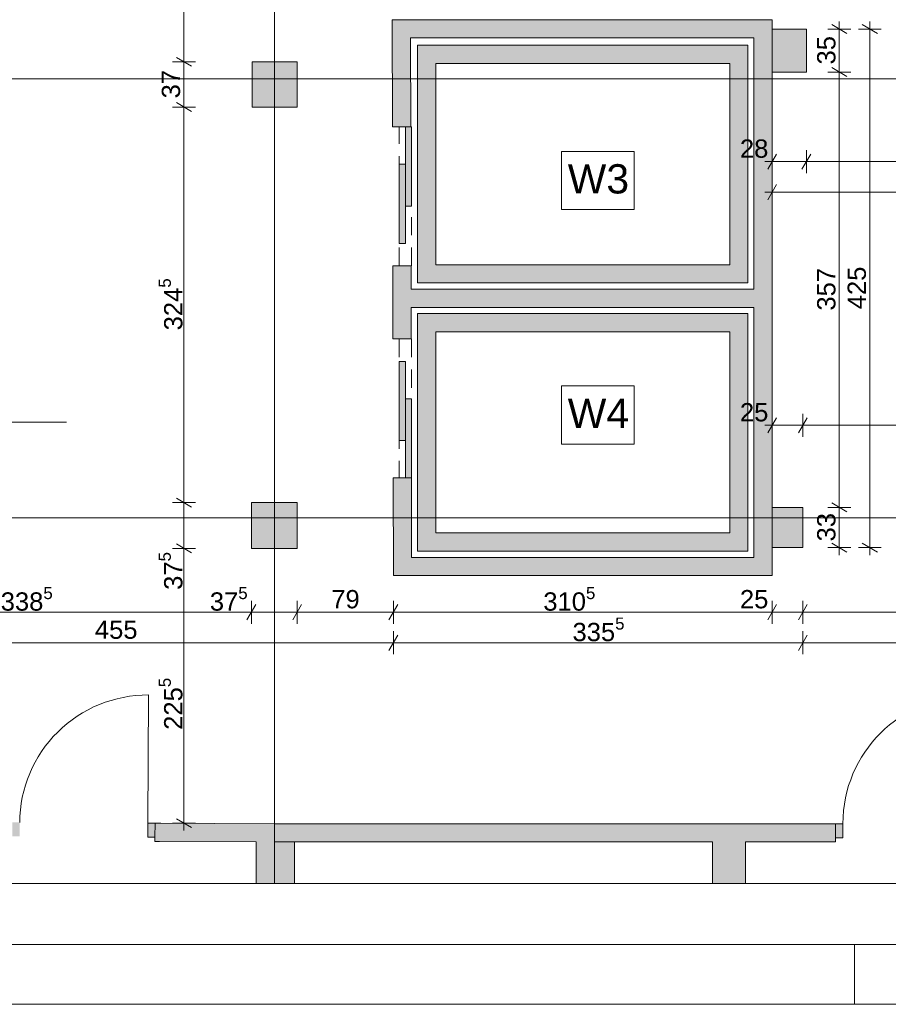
# Paper-space layout 'A-02 INWENTARYZACJA - PIĘTRO -1' of a CAD drawing. Header units: millimetres. Extents: x 0 to 594, y 0 to 350.
# Tile 5 of 10: x 166 to 237, y 0 to 81. Entities that reach past the tile are written whole.
import ezdxf
from ezdxf.xclip import XClip

# ---------------------------------------------------------------- set-up
doc = ezdxf.new("R2010")
doc.units = ezdxf.units.MM
doc.header["$MEASUREMENT"] = 0
doc.header["$XCLIPFRAME"] = 0
for name, pattern in [('ACAD_ISO03W100', [300, 120, -180]), ('DASHDOTX2', [1000, 500, -250, 0, -250]), ('Przer. długie kreski', [2.5, 1.5, -1]), ('PRZERYWANA_DU_A', [550, 350.0000000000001, -199.9999999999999])]:
    doc.linetypes.add(name, pattern=pattern)
for name, color, linetype, lineweight in [('0_Nr_pióra__2', 8, 'Continuous', 13), ('A_Arkusz_Nr_pióra__1', 7, 'Continuous', 20), ('A_linie przekroju_Nr_pióra__1', 7, 'Continuous', 20), ('A_opis pomieszczeń_Nr_pióra__1', 7, 'Continuous', 20), ('A_winda_Nr_pióra__1', 7, 'Continuous', 20), ('A_wymiary_Nr_pióra__1', 7, 'Continuous', 20), ('A_wymiary_Nr_pióra__2', 8, 'Continuous', 13), ('A_ściany_Nr_pióra__1', 7, 'Continuous', 20), ('Drzwi Archicad_Nr_pióra__1', 7, 'Continuous', 20)]:
    doc.layers.add(name, color=color, linetype=linetype, lineweight=lineweight)
doc.layers.add('A_Arkusz_Nr_pióra__237', color=7, linetype='Continuous', lineweight=5, true_color=0x343434)
doc.layers.add('A_osie_Nr_pióra__16', color=7, linetype='Continuous', lineweight=5, true_color=0x0f0f0f)
for name, color, linetype in [('A_podrys', 7, 'Continuous'), ('A_winda', 7, 'Continuous'), ('A_ściany', 7, 'Continuous'), ('Drzwi Archicad', 7, 'Continuous')]:
    doc.layers.add(name, color=color, linetype=linetype)
doc.styles.add('STYL_AUTOMATYCZNY_1', font='arial.ttf')
doc.styles.add('STYL_AUTOMATYCZNY_4', font='arial.ttf')

# ---------------------------------------------------------------- blocks, each defined once
blk = doc.blocks.new('Rysunek_2_2', base_point=(-1588.841559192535, -369.1745078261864))
at = {"layer": 'A_winda', "linetype": 'Continuous', "lineweight": 0, "true_color": 0xfdfdfd}
h = blk.add_hatch(color=7, dxfattribs=at)
h.paths.add_polyline_path([(198.1805497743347, 78.65032627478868), (198.1805497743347, 59.15032627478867), (225.2697747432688, 59.15032627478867), (225.2697747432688, 78.65032627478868)])
h.paths.add_polyline_path([(223.7697747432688, 77.15032627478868), (223.7697747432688, 60.65032627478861), (199.6805497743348, 60.65032627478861), (199.6805497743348, 77.15032627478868)], flags=0)
for points in [[(197.1805497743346, 65.4603262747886), (197.6805497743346, 65.4603262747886), (197.6805497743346, 71.96032627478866), (197.1805497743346, 71.96032627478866)], [(196.6805497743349, 62.40088898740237), (197.1805497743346, 62.40088898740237), (197.1805497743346, 68.90088898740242), (196.6805497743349, 68.90088898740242)], [(196.6805497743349, 52.71976356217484), (196.6805497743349, 46.21976356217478), (197.1805497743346, 46.21976356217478), (197.1805497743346, 52.71976356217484)], [(197.1805497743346, 49.66032627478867), (197.1805497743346, 43.16032627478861), (197.6805497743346, 43.16032627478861), (197.6805497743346, 49.66032627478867)]]:
    blk.add_hatch(color=7, dxfattribs=at).paths.add_polyline_path(points)
h = blk.add_hatch(color=7, dxfattribs=at)
h.paths.add_polyline_path([(198.1805497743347, 56.65032627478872), (198.1805497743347, 37.15032627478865), (225.2697747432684, 37.15032627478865), (225.2697747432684, 56.65032627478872)])
h.paths.add_polyline_path([(223.7697747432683, 55.15032627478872), (223.7697747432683, 38.6503262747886), (199.6805497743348, 38.6503262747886), (199.6805497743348, 55.15032627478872)], flags=0)
at = {"layer": 'A_ściany', "linetype": 'Continuous', "lineweight": 0, "true_color": 0x000000}
for points in [[(197.6087277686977, 79.24032595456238), (196.1058816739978, 80.74032627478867), (196.1225256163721, 71.9602614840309), (197.6225232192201, 71.96310522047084)], [(197.6087278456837, 79.24032627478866), (225.759774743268, 79.24032627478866), (227.2597747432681, 80.74032627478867), (196.1058816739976, 80.74032627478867)], [(227.2597747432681, 35.15032627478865), (227.2597747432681, 80.74032627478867), (225.759774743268, 79.24032627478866), (225.759774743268, 36.65032627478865)], [(230.0597747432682, 76.45032627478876), (230.0597747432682, 79.97418640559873), (227.2597747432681, 79.97418640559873), (227.2597747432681, 76.45032627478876)], [(184.6054625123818, 77.2803262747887), (184.6054625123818, 73.5803262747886), (188.3054625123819, 73.5803262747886), (188.3054625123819, 77.2803262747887)], [(196.1441362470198, 60.56028172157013), (196.1555099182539, 54.56029279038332), (197.6555072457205, 54.56313630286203), (197.6441331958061, 60.56312561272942)], [(197.6506027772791, 57.15032627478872), (225.759774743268, 57.15032627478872), (225.759774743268, 58.65032627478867), (197.6477593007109, 58.65032627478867)], [(196.177120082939, 43.16031348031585), (196.1923044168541, 35.15032627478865), (197.689463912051, 36.65032663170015), (197.6771174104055, 43.16315699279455)], [(184.5505497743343, 41.14032627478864), (184.5505497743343, 37.39032627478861), (188.3005497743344, 37.39032627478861), (188.3005497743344, 41.14032627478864)], [(229.759774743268, 37.45032627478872), (229.759774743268, 40.7503262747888), (227.2597747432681, 40.7503262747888), (227.2597747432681, 37.45032627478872)], [(225.759774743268, 36.65032627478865), (197.6894636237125, 36.65032627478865), (196.1923044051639, 35.15032627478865), (227.2597747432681, 35.15032627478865)], [(176.6542030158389, 14.86141829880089), (176.6463841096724, 13.3614389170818), (186.4516412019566, 13.31032627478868), (186.4555497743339, 14.81032679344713)], [(186.4555497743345, 14.81032627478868), (186.4516402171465, 13.31032627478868), (232.4525146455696, 13.31032627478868), (232.4525146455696, 14.81032627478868)], [(184.9516412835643, 9.900328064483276), (188.0916407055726, 9.900328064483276), (188.0916407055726, 13.30177640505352), (184.9516412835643, 13.31814495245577)], [(222.3555503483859, 9.90032523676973), (225.0555495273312, 9.90032523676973), (225.0555495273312, 13.31032691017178), (222.3555503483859, 13.31032691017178)]]:
    blk.add_hatch(color=18, dxfattribs=at).paths.add_polyline_path(points)
at = {"layer": 'Drzwi Archicad', "linetype": 'Continuous', "lineweight": 0, "true_color": 0xfdfdfd}
for points in [[(164.9483670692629, 13.77242282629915), (165.5483589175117, 13.76929520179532), (165.5543535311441, 14.91927957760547), (164.9543616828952, 14.9224072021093)], [(176.6542027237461, 14.8614185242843), (176.0542108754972, 14.86454614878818), (176.0482162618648, 13.71456177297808), (176.6482081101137, 13.71143414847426)], [(232.4525146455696, 13.66032627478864), (233.0525146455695, 13.66032627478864), (233.0525146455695, 14.81032627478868), (232.4525146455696, 14.81032627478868)]]:
    blk.add_hatch(color=7, dxfattribs=at).paths.add_polyline_path(points)
at = {"layer": '0_Nr_pióra__2', "color": 8, "linetype": 'PRZERYWANA_DU_A', "lineweight": 13, "flags": 128}
for points in [[(38.28456454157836, 9.90032627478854), (195.3497747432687, 9.90032627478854)], [(195.3497747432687, 9.90032627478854), (280.3497747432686, 9.90032627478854)]]:
    blk.add_lwpolyline(points, dxfattribs=at)
at = {"layer": 'A_linie przekroju_Nr_pióra__1', "color": 7, "linetype": 'ACAD_ISO03W100', "lineweight": 20}
blk.add_line((49.38354783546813, 47.73302794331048), (280.3497761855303, 47.73302794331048), dxfattribs=at)
at = {"layer": 'A_opis pomieszczeń_Nr_pióra__1', "color": 7, "linetype": 'Continuous', "lineweight": 20}
for p, q in [((215.9286731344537, 69.94181142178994), (209.9917270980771, 69.94181142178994)), ((209.9917270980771, 69.94181142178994), (209.9917270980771, 65.17052913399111)), ((215.9286731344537, 65.17052913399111), (215.9286731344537, 69.94181142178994)), ((209.9917270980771, 65.17052913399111), (215.9286731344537, 65.17052913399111)), ((215.9286731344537, 50.70901080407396), (209.9917270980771, 50.70901080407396)), ((209.9917270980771, 50.70901080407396), (209.9917270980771, 45.93772851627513)), ((215.9286731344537, 45.93772851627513), (215.9286731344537, 50.70901080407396)), ((209.9917270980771, 45.93772851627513), (215.9286731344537, 45.93772851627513))]:
    blk.add_line(p, q, dxfattribs=at)
at = {"layer": 'A_osie_Nr_pióra__16', "color": 250, "linetype": 'DASHDOTX2', "lineweight": 5, "true_color": 0x0f0f0f}
for p, q in [((186.4555513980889, 159.3583008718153), (186.4555513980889, 9.900326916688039)), ((280.3497738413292, 75.90032375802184), (56.15088230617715, 75.90032375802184)), ((280.3497738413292, 39.90032982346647), (56.15088230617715, 39.90032982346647))]:
    blk.add_line(p, q, dxfattribs=at)
at = {"layer": 'A_winda_Nr_pióra__1', "color": 7, "linetype": 'Przer. długie kreski', "lineweight": 20}
for p, q in [((196.680548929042, 60.56032738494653), (196.680548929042, 71.96032649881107)), ((197.6805492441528, 60.56032738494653), (197.6805492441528, 71.56032711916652)), ((196.680548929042, 54.56032549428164), (196.680548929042, 43.16032638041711)), ((197.6805492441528, 54.56032549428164), (197.6805492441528, 43.56032576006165))]:
    blk.add_line(p, q, dxfattribs=at)
at = {"layer": 'A_winda_Nr_pióra__1', "color": 7, "linetype": 'PRZERYWANA_DU_A', "lineweight": 20, "flags": 128}
for points in [[(198.1805497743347, 78.65032627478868), (225.2697747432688, 78.65032627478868), (225.2697747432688, 59.15032627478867), (198.1805497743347, 59.15032627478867)], [(223.7697747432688, 77.15032627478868), (223.7697747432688, 60.65032627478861), (199.6805497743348, 60.65032627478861), (199.6805497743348, 77.15032627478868)], [(198.1805497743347, 56.65032627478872), (225.2697747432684, 56.65032627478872), (225.2697747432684, 37.15032627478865), (198.1805497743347, 37.15032627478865)], [(223.7697747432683, 55.15032627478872), (223.7697747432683, 38.6503262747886), (199.6805497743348, 38.6503262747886), (199.6805497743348, 55.15032627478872)]]:
    blk.add_lwpolyline(points, close=True, dxfattribs=at)
at = {"layer": 'A_winda_Nr_pióra__1', "color": 7, "linetype": 'Continuous', "lineweight": 20, "flags": 128}
for points in [[(197.1805497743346, 65.4603262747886), (197.1805497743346, 71.96032627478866), (197.6805497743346, 71.96032627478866), (197.6805497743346, 65.4603262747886)], [(196.6805497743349, 62.40088898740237), (196.6805497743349, 68.90088898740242), (197.1805497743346, 68.90088898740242), (197.1805497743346, 62.40088898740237)], [(196.6805497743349, 52.71976356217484), (196.6805497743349, 46.21976356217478), (197.1805497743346, 46.21976356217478), (197.1805497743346, 52.71976356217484)], [(197.1805497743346, 49.66032627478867), (197.1805497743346, 43.16032627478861), (197.6805497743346, 43.16032627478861), (197.6805497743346, 49.66032627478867)]]:
    blk.add_lwpolyline(points, close=True, dxfattribs=at)
at = {"layer": 'A_wymiary_Nr_pióra__1', "color": 7, "linetype": 'Continuous', "lineweight": 20}
for p, q in [((233.3847735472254, 79.61334268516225), (232.1347740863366, 80.33502917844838)), ((235.884776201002, 79.61334268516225), (234.6347730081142, 80.33502917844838)), ((178.3995125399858, 77.6411715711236), (179.6495120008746, 76.91948134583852)), ((232.1347740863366, 76.81117127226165), (233.3847735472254, 76.08948104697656)), ((178.3995125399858, 73.9411707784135), (179.6495120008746, 73.21948428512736)), ((227.6206190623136, 69.72398583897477), (226.8989325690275, 68.473986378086)), ((230.4206184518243, 69.72398583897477), (229.6989319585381, 68.473986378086)), ((227.6206190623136, 67.22398318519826), (226.8989325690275, 65.97398372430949)), ((227.6206190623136, 48.10560938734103), (226.8989325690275, 46.85560992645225)), ((230.1206179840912, 48.10560938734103), (229.398931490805, 46.85560992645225)), ((178.3995125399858, 41.50116921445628), (179.6495120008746, 40.77948272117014)), ((232.1347740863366, 41.11117159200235), (233.3847735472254, 40.38948136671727)), ((178.3995125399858, 37.75117083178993), (179.6495120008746, 37.02948433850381)), ((232.1347740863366, 37.81117017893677), (233.3847735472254, 37.08948368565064)), ((234.6347730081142, 37.81117017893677), (235.884776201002, 37.08948368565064)), ((184.9113916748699, 32.77532648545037), (184.1897051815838, 31.52532702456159)), ((188.6613937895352, 32.77532648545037), (187.9397072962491, 31.52532702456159)), ((196.553149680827, 32.77532648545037), (195.8314594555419, 31.52532702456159)), ((227.6206190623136, 32.77532648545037), (226.8989325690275, 31.52532702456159)), ((230.1206179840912, 32.77532648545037), (229.398931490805, 31.52532702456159)), ((196.553149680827, 30.27532756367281), (195.8314594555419, 29.02532810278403)), ((230.1206179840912, 30.27532756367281), (229.398931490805, 29.02532810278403)), ((178.3995125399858, 15.21598405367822), (179.6495120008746, 14.49429756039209))]:
    blk.add_line(p, q, dxfattribs=at)
at = {"layer": 'A_wymiary_Nr_pióra__2', "color": 8, "linetype": 'Continuous', "lineweight": 13}
for p, q in [((179.0245141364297, 77.2803245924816), (179.0245141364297, 101.1395947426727)), ((233.6972762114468, 79.97418593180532), (231.8222751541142, 79.97418593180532)), ((232.7597756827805, 79.97418593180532), (232.7597756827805, 80.58543511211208)), ((232.7597756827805, 76.45032802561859), (232.7597756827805, 79.97418593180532)), ((236.1972751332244, 79.97418593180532), (234.3222740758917, 79.97418593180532)), ((235.2597746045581, 79.97418593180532), (235.2597746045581, 80.58543511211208)), ((235.2597746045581, 37.45032693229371), (235.2597746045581, 79.97418593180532)), ((179.962010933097, 77.2803245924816), (178.0870136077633, 77.2803245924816)), ((179.0245141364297, 73.58032753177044), (179.0245141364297, 77.2803245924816)), ((233.6972762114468, 76.45032802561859), (231.8222751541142, 76.45032802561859)), ((232.7597756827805, 40.75032461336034), (232.7597756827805, 76.45032802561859)), ((179.962010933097, 73.58032753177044), (178.0870136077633, 73.58032753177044)), ((179.0245141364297, 41.14032596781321), (179.0245141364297, 73.58032753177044)), ((227.2597758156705, 68.16148371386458), (227.2597758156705, 70.03648477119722)), ((230.0597752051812, 68.16148371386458), (230.0597752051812, 70.03648477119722)), ((226.6485229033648, 69.0989842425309), (227.2597758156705, 69.0989842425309)), ((227.2597758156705, 69.0989842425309), (230.0597752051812, 69.0989842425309)), ((230.0597752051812, 69.0989842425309), (251.2597759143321, 69.0989842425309)), ((227.2597758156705, 65.66148479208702), (227.2597758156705, 67.53648584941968)), ((226.6485229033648, 66.59898532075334), (227.2597758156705, 66.59898532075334)), ((227.2597758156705, 66.59898532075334), (254.9997762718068, 66.59898532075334)), ((227.2597758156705, 46.54310726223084), (227.2597758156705, 48.41810831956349)), ((229.7597747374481, 46.54310726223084), (229.7597747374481, 48.41810831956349)), ((226.6485229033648, 47.48060779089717), (227.2597758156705, 47.48060779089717)), ((227.2597758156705, 47.48060779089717), (229.7597747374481, 47.48060779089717)), ((229.7597747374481, 47.48060779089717), (251.2597759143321, 47.48060779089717)), ((179.962010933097, 41.14032596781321), (178.0870136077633, 41.14032596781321)), ((179.0245141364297, 37.39032758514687), (179.0245141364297, 41.14032596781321)), ((233.6972762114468, 40.75032461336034), (231.8222751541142, 40.75032461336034)), ((232.7597756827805, 37.45032693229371), (232.7597756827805, 40.75032461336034)), ((179.962010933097, 37.39032758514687), (178.0870136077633, 37.39032758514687)), ((179.0245141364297, 14.85514080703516), (179.0245141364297, 37.39032758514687)), ((233.6972762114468, 37.45032693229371), (231.8222751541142, 37.45032693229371)), ((232.7597756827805, 36.83907775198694), (232.7597756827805, 37.45032693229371)), ((236.1972751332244, 37.45032693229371), (234.3222740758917, 37.45032693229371)), ((235.2597746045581, 36.83907775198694), (235.2597746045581, 37.45032693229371)), ((184.5505484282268, 31.21282809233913), (184.5505484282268, 33.08782541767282)), ((188.3005505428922, 31.21282809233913), (188.3005505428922, 33.08782541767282)), ((196.192302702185, 31.21282809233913), (196.192302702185, 33.08782541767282)), ((227.2597758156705, 31.21282809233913), (227.2597758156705, 33.08782541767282)), ((229.7597747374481, 31.21282809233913), (229.7597747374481, 33.08782541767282)), ((150.6805493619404, 32.1503248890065), (184.5505484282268, 32.1503248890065)), ((184.5505484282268, 32.1503248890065), (188.3005505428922, 32.1503248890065)), ((188.3005505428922, 32.1503248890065), (196.192302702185, 32.1503248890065)), ((196.192302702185, 32.1503248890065), (227.2597758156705, 32.1503248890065)), ((227.2597758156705, 32.1503248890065), (229.7597747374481, 32.1503248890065)), ((229.7597747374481, 32.1503248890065), (251.2597759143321, 32.1503248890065)), ((196.192302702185, 28.71282543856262), (196.192302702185, 30.58782649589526)), ((229.7597747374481, 28.71282543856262), (229.7597747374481, 30.58782649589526)), ((150.6805493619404, 29.65032596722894), (196.192302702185, 29.65032596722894)), ((196.192302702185, 29.65032596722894), (229.7597747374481, 29.65032596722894)), ((229.7597747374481, 29.65032596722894), (251.2597759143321, 29.65032596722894)), ((179.962010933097, 14.85514080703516), (178.0870136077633, 14.85514080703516)), ((179.0245141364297, 14.24388789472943), (179.0245141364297, 14.85514080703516))]:
    blk.add_line(p, q, dxfattribs=at)
at = {"layer": 'A_ściany_Nr_pióra__1', "color": 7, "linetype": 'Continuous', "lineweight": 20}
for p, q in [((196.1225255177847, 71.96026305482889), (197.6225241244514, 71.96310683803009)), ((196.1441375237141, 60.56028260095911), (197.6441323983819, 60.56312638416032)), ((197.6555075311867, 54.5631356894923), (196.15550892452, 54.56029190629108)), ((197.6771158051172, 43.16315523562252), (196.1771209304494, 43.16031518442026)), ((176.6542021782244, 14.86141802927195), (176.648208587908, 13.71143240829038)), ((176.6542021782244, 14.86141802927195), (177.1241951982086, 14.85896983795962)), ((232.4525164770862, 14.81032696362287), (231.9825159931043, 14.81032696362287)), ((232.4525164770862, 14.81032696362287), (232.4525164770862, 13.66032641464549)), ((176.648208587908, 13.71143240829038), (176.6463836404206, 13.36143808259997)), ((176.6463836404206, 13.36143808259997), (177.0163777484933, 13.35950863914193)), ((232.4525164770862, 13.31032462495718), (232.0825149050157, 13.31032462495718)), ((232.4525164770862, 13.66032641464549), (232.4525164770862, 13.31032462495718))]:
    blk.add_line(p, q, dxfattribs=at)
at = {"layer": 'A_ściany_Nr_pióra__1', "color": 7, "linetype": 'Continuous', "lineweight": 20, "flags": 128}
for points in [[(196.1058816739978, 80.74032627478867), (196.1225256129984, 71.96026148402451)], [(227.2597747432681, 80.74032627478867), (196.1058816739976, 80.74032627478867)], [(227.2597747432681, 35.15032627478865), (227.2597747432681, 80.74032627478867)], [(230.0597747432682, 79.97418640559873), (227.2597747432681, 79.97418640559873)], [(227.2597747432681, 79.97418640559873), (227.2597747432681, 76.45032627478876)], [(230.0597747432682, 76.45032627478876), (230.0597747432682, 79.97418640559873)], [(197.6225229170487, 71.96310539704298), (197.6087278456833, 79.24032627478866)], [(197.6087278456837, 79.24032627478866), (225.759774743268, 79.24032627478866)], [(225.759774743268, 79.24032627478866), (225.759774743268, 58.65032627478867)], [(184.6054625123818, 77.2803262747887), (184.6054625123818, 73.5803262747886)], [(188.3054625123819, 77.2803262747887), (184.6054625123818, 77.2803262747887)], [(188.3054625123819, 73.5803262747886), (188.3054625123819, 77.2803262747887)], [(227.2597747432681, 76.45032627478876), (230.0597747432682, 76.45032627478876)], [(184.6054625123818, 73.5803262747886), (188.3054625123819, 73.5803262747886)], [(196.1441359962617, 60.56028187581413), (196.1555098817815, 54.56029282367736)], [(197.6477593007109, 58.65032627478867), (197.6441333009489, 60.56312545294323)], [(225.759774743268, 58.65032627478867), (197.6477593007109, 58.65032627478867)], [(197.65550718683, 54.56313621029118), (197.6506027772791, 57.15032627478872)], [(197.6506027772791, 57.15032627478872), (225.759774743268, 57.15032627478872)], [(225.759774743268, 57.15032627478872), (225.759774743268, 36.65032627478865)], [(196.1771202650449, 43.16031321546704), (196.1923044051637, 35.15032627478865)], [(197.6894636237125, 36.65032627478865), (197.6771175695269, 43.16315690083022)], [(184.5505497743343, 41.14032627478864), (184.5505497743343, 37.39032627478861)], [(188.3005497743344, 41.14032627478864), (184.5505497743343, 41.14032627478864)], [(188.3005497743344, 37.39032627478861), (188.3005497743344, 41.14032627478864)], [(229.759774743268, 40.7503262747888), (227.2597747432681, 40.7503262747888)], [(227.2597747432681, 40.7503262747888), (227.2597747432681, 37.45032627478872)], [(229.759774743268, 37.45032627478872), (229.759774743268, 40.7503262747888)], [(184.5505497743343, 37.39032627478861), (188.3005497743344, 37.39032627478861)], [(227.2597747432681, 37.45032627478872), (229.759774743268, 37.45032627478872)], [(225.759774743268, 36.65032627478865), (197.6894636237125, 36.65032627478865)], [(196.1923044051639, 35.15032627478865), (227.2597747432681, 35.15032627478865)], [(186.4555497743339, 14.81032627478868), (176.6542017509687, 14.86141852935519)], [(232.4525146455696, 14.81032627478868), (186.4555497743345, 14.81032627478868)], [(176.646384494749, 13.36143889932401), (184.9516402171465, 13.31814544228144)], [(184.9516402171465, 13.31814544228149), (184.9516402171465, 9.90032627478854)], [(186.4516402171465, 13.31032627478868), (222.355549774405, 13.31032627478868)], [(188.0916402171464, 9.90032627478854), (188.0916402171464, 13.30177731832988)], [(222.355549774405, 13.31032627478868), (222.355549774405, 9.90032627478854)], [(225.0555497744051, 13.31032627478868), (232.4525146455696, 13.31032627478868)], [(225.0555497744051, 9.90032627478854), (225.0555497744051, 13.31032627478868)]]:
    blk.add_lwpolyline(points, dxfattribs=at)
at = {"layer": 'Drzwi Archicad_Nr_pióra__1', "color": 7, "linetype": 'Continuous', "lineweight": 20}
for p, q in [((196.1225255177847, 71.96026305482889), (197.6225241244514, 71.96310683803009)), ((196.1441375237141, 60.56028260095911), (197.6441323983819, 60.56312638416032)), ((197.6555075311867, 54.5631356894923), (196.15550892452, 54.56029190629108)), ((197.6771158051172, 43.16315523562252), (196.1771209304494, 43.16031518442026)), ((176.054212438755, 14.8645454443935), (176.1089459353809, 25.3644050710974)), ((176.054212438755, 14.8645454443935), (176.0482151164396, 13.71456355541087)), ((176.6542021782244, 14.86141802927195), (176.054212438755, 14.8645454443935)), ((176.648208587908, 13.71143240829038), (176.6542021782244, 14.86141802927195)), ((176.6542021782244, 14.86141802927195), (176.648208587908, 13.71143240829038)), ((176.6542021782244, 14.86141802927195), (176.648208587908, 13.71143240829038)), ((176.6542021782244, 14.86141802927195), (177.1241951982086, 14.85896983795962)), ((176.6542021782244, 14.86141802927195), (177.1241951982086, 14.85896983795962)), ((232.4525164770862, 14.81032696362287), (231.9825159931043, 14.81032696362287)), ((232.4525164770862, 14.81032696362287), (231.9825159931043, 14.81032696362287)), ((233.0525136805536, 14.81032696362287), (232.4525164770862, 14.81032696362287)), ((232.4525164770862, 14.81032696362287), (232.4525164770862, 13.66032641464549)), ((232.4525164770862, 14.81032696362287), (232.4525164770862, 13.66032641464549)), ((232.4525164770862, 14.81032696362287), (232.4525164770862, 13.66032641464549)), ((233.0525136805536, 13.66032641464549), (233.0525136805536, 14.81032696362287)), ((176.0482151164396, 13.71456355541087), (176.648208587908, 13.71143240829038)), ((176.648208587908, 13.71143240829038), (176.6463836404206, 13.36143808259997)), ((176.648208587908, 13.71143240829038), (176.6463836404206, 13.36143808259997)), ((176.6463836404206, 13.36143808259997), (177.0163777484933, 13.35950863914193)), ((176.6463836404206, 13.36143808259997), (177.0163777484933, 13.35950863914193)), ((232.4525164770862, 13.31032462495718), (232.0825149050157, 13.31032462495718)), ((232.4525164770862, 13.31032462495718), (232.0825149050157, 13.31032462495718)), ((232.4525164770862, 13.66032641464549), (233.0525136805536, 13.66032641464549)), ((232.4525164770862, 13.66032641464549), (232.4525164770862, 13.31032462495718)), ((232.4525164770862, 13.66032641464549), (232.4525164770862, 13.31032462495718))]:
    blk.add_line(p, q, dxfattribs=at)
for centre, radius, start, end in [((176.0542108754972, 14.86454614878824), 10.50000000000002, 89.70133250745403, 179.7013325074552), ((243.5525146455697, 14.81032627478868), 10.50000000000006, 90, 180)]:
    blk.add_arc(centre, radius, start, end, dxfattribs=at)
at = {"layer": 'A_opis pomieszczeń_Nr_pióra__1', "color": 7, "linetype": 'Continuous', "lineweight": 20, "char_height": 2.399901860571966, "attachment_point": 4, "style": 'STYL_AUTOMATYCZNY_1'}
for s, insert in [('\\A1;{\\pql;\\fArial|b0|i0|c238|p0;\\W1.000000;W3}', (210.4917281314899, 67.672419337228)), ('\\A1;{\\pql;\\fArial|b0|i0|c238|p0;\\W1.000000;W4}', (210.4917281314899, 48.46051066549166))]:
    blk.add_mtext(s, dxfattribs=dict(at, insert=insert))
at = {"layer": 'A_wymiary_Nr_pióra__1', "color": 7, "linetype": 'Continuous', "lineweight": 20, "char_height": 1.5, "attachment_point": 7, "rotation": 90, "style": 'STYL_AUTOMATYCZNY_4'}
for s, insert, width in [('\\A1;{\\pql;\\fArial|b0|i0|c238|p0;\\W1.000000;35}', (232.4597747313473, 77.06816885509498), 2.288175), ('\\A1;{\\pql;\\fArial|b0|i0|c238|p0;\\W1.000000;37}', (178.7245126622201, 74.28623878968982), 2.288175), ('\\A1;{\\pql;\\fArial|b0|i0|c238|p0;\\W1.000000;357}', (232.4597747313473, 56.88419874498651), 3.432255), ('\\A1;{\\pql;\\fArial|b0|i0|c238|p0;\\W1.000000;425}', (234.9597747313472, 56.99612881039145), 3.432255), ('\\A1;{\\pql;\\fArial|b0|i0|c238|p0;\\W1.000000;33}', (232.4597747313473, 37.95623878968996), 2.288175)]:
    blk.add_mtext(s, dxfattribs=dict(at, insert=insert, width=width))
at = {"layer": 'A_wymiary_Nr_pióra__1', "color": 7, "linetype": 'Continuous', "lineweight": 20, "char_height": 1.5, "attachment_point": 7, "style": 'STYL_AUTOMATYCZNY_4'}
for s, insert, width in [('\\A1;{\\pql;\\fArial|b0|i0|c238|p0;\\W1.000000;28}', (224.610349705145, 69.39898480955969), 2.288175), ('\\A1;{\\pql;\\fArial|b0|i0|c238|p0;\\W1.000000;25}', (224.610349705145, 47.78060834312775), 2.288175), ('\\A1;{\\pql;\\fArial|b0|i0|c238|p0;\\W1.000000;79}', (191.1023396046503, 32.45032628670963), 2.288175), ('\\A1;{\\pql;\\fArial|b0|i0|c238|p0;\\W1.000000;25}', (224.610349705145, 32.45032628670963), 2.288175), ('\\A1;{\\pql;\\fArial|b0|i0|c238|p0;\\W1.000000;455}', (171.7202995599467, 29.95032628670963), 3.432255)]:
    blk.add_mtext(s, dxfattribs=dict(at, insert=insert, width=width))
at = {"layer": 'A_wymiary_Nr_pióra__1', "color": 7, "linetype": 'Continuous', "lineweight": 20, "char_height": 1.5, "attachment_point": 7, "rotation": 90, "style": 'STYL_AUTOMATYCZNY_1'}
for s, insert in [('\\A1;{\\pql;\\fArial|b0|i0|c238|p0;\\W1.000000;324\\fArial|b0|i0|c238|p0;\\W1.000000;\\A1{\\H.66x;\\S5^  ;}}', (179.3332115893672, 55.26664627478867)), ('\\A1;{\\pql;\\fArial|b0|i0|c238|p0;\\W1.000000;37\\fArial|b0|i0|c238|p0;\\W1.000000;\\A1{\\H.66x;\\S5^  ;}}', (179.3332115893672, 33.98580621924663)), ('\\A1;{\\pql;\\fArial|b0|i0|c238|p0;\\W1.000000;225\\fArial|b0|i0|c238|p0;\\W1.000000;\\A1{\\H.66x;\\S5^  ;}}', (179.3322071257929, 22.50741787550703))]:
    blk.add_mtext(s, dxfattribs=dict(at, insert=insert))
at = {"layer": 'A_wymiary_Nr_pióra__1', "color": 7, "linetype": 'Continuous', "lineweight": 20, "char_height": 1.5, "attachment_point": 7, "style": 'STYL_AUTOMATYCZNY_1'}
for s, insert in [('\\A1;{\\pql;\\fArial|b0|i0|c238|p0;\\W1.000000;338\\fArial|b0|i0|c238|p0;\\W1.000000;\\A1{\\H.66x;\\S5^  ;}}', (164.0002347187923, 31.84162735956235)), ('\\A1;{\\pql;\\fArial|b0|i0|c238|p0;\\W1.000000;37\\fArial|b0|i0|c238|p0;\\W1.000000;\\A1{\\H.66x;\\S5^  ;}}', (181.1460297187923, 31.84162735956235)), ('\\A1;{\\pql;\\fArial|b0|i0|c238|p0;\\W1.000000;310\\fArial|b0|i0|c238|p0;\\W1.000000;\\A1{\\H.66x;\\S5^  ;}}', (208.4882720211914, 31.84162735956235)), ('\\A1;{\\pql;\\fArial|b0|i0|c238|p0;\\W1.000000;335\\fArial|b0|i0|c238|p0;\\W1.000000;\\A1{\\H.66x;\\S5^  ;}}', (210.8823595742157, 29.34162735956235))]:
    blk.add_mtext(s, dxfattribs=dict(at, insert=insert))

psp = doc.layouts.new('A-02 INWENTARYZACJA - PIĘTRO -1')

# ---------------------------------------------------------------- linework, layer by layer
at = {"layer": 'A_Arkusz_Nr_pióra__1', "color": 7, "linetype": 'Continuous', "lineweight": 20}
psp.add_line((589.1, 4.90000140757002), (29.89980349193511, 4.900326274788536), dxfattribs=at)
at = {"layer": 'A_Arkusz_Nr_pióra__1', "color": 7, "linetype": 'Continuous', "lineweight": 20, "flags": 128}
psp.add_lwpolyline([(0, 350), (594, 350), (594, 0), (0, 0)], close=True, dxfattribs=at)
at = {"layer": 'A_Arkusz_Nr_pióra__237', "color": 250, "linetype": 'Continuous', "lineweight": 5, "true_color": 0x343434}
psp.add_line((234.0000000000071, 5.067252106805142e-05), (234.0000000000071, 4.900050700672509), dxfattribs=at)

# ---------------------------------------------------------------- block references
at = {"layer": 'A_podrys', "color": 37, "linetype": 'Continuous', "lineweight": 5, "true_color": 0x656532}
ref = psp.add_blockref('Rysunek_2_2', (-1588.841559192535, -369.1745078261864), dxfattribs=at)
XClip(ref).set_block_clipping_path([(29.8998034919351, 9.900326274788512), (280.3497747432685, 218.7103262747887)])

doc.saveas('drawing.dxf')
